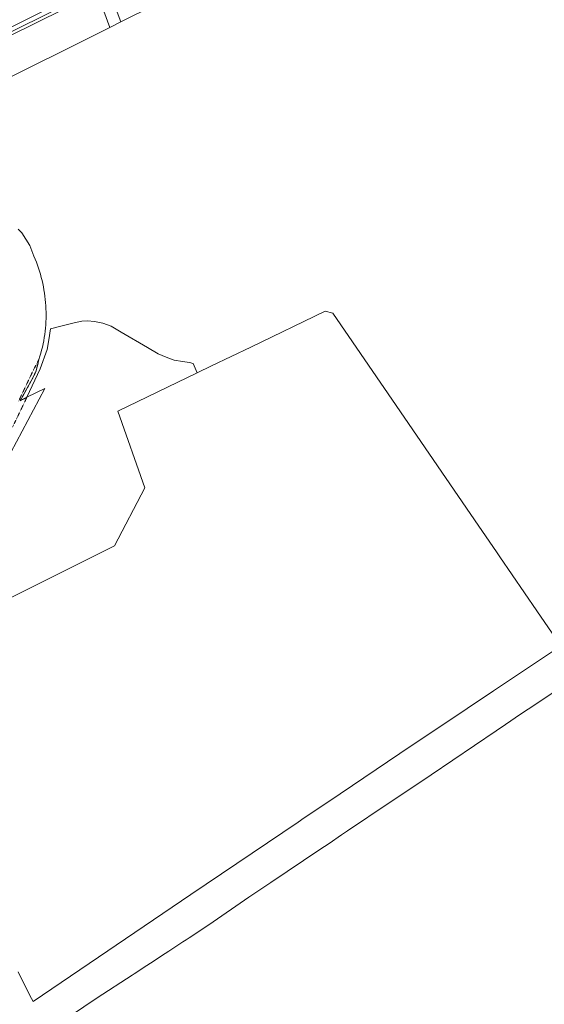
# Model space of a CAD drawing. Header units: millimetres. Extents: x -191 to 81095, y -508122 to 28741.
# Tile 250 of 255: x 6306 to 6603, y 10024 to 10580. Entities that reach past the tile are written whole.
import ezdxf

# ---------------------------------------------------------------- set-up
doc = ezdxf.new("R2010")
doc.units = ezdxf.units.MM
doc.linetypes.add('VE22-087 DB - VST Hervest-Dorsten ALK VA2736$0$1', pattern=[0])
doc.linetypes.add('VE22-087 DB - VST Hervest-Dorsten ALK VA2736$0$2', pattern=[0.16, 0.06, -0.1])
for name, color, linetype, lineweight in [('VE22-087 DB - VST Hervest-Dorsten ALK VA2736$0$AX_Bahnverkehr', 7, 'VE22-087 DB - VST Hervest-Dorsten ALK VA2736$0$1', 18), ('VE22-087 DB - VST Hervest-Dorsten ALK VA2736$0$AX_Flurstueck', 9, 'VE22-087 DB - VST Hervest-Dorsten ALK VA2736$0$1', 18), ('VE22-087 DB - VST Hervest-Dorsten ALK VA2736$0$AX_Gleis', 7, 'VE22-087 DB - VST Hervest-Dorsten ALK VA2736$0$1', 18), ('VE22-087 DB - VST Hervest-Dorsten ALK VA2736$0$AX_IndustrieUndGewerbeflaeche', 7, 'VE22-087 DB - VST Hervest-Dorsten ALK VA2736$0$1', 18), ('VE22-087 DB - VST Hervest-Dorsten ALK VA2736$0$AX_SportFreizeitUndErholungsflaeche', 7, 'VE22-087 DB - VST Hervest-Dorsten ALK VA2736$0$1', 18), ('VE22-087 DB - VST Hervest-Dorsten ALK VA2736$0$AX_Vegetationsmerkmal', 7, 'VE22-087 DB - VST Hervest-Dorsten ALK VA2736$0$1', 18), ('VE22-087 DB - VST Hervest-Dorsten ALK VA2736$0$AX_Wald', 7, 'VE22-087 DB - VST Hervest-Dorsten ALK VA2736$0$1', 18), ('VE22-087 DB - VST Hervest-Dorsten ALK VA2736$0$AX_WegPfadSteig', 7, 'VE22-087 DB - VST Hervest-Dorsten ALK VA2736$0$1', 18), ('VE22-087 DB - VST Hervest-Dorsten ALK VA2736$0$Flurgrenzen', 9, 'VE22-087 DB - VST Hervest-Dorsten ALK VA2736$0$1', 18)]:
    doc.layers.add(name, color=color, linetype=linetype, lineweight=lineweight)
doc.layers.add('XREF ALK Kataster', color=251, linetype='Continuous')

# ---------------------------------------------------------------- blocks, each defined once
blk = doc.blocks.new('VE22-087 DB - VST Hervest-Dorsten ALK VA2736')
at = {"layer": 'VE22-087 DB - VST Hervest-Dorsten ALK VA2736$0$AX_Bahnverkehr', "color": 253, "linetype": 'VE22-087 DB - VST Hervest-Dorsten ALK VA2736$0$1', "lineweight": 13, "ltscale": 0.5, "true_color": 0x999999}
for points in [[(5704.08, 10272.93, 0), (5764.98, 10303.13, 0), (5823.8, 10332.65, 0), (5880.4, 10360.88, 0), (5931.98, 10387.01, 0), (5998.87, 10419.75, 0), (6053.56, 10447.48, 0), (6110.7, 10475.4, 0), (6175.02, 10507.99, 0), (6240.5, 10541.23, 0), (6300.11, 10570.45, 0), (6362.42, 10601.38, 0), (6432.66, 10636.35, 0), (6519.22, 10679.74, 0), (6561.57, 10699.8, 0), (6577.15, 10707.29, 0), (6589.68, 10713.27, 0), (6588.84, 10715.44, 0), (6593.22, 10717.58, 0), (6594, 10715.93, 0), (6698.38, 10768.08, 0)], [(6762.78, 10805.33, 0), (6591.8, 10720.57, 0), (6592.59, 10718.91, 0), (6588.31, 10716.82, 0), (6587.69, 10718.44, 0), (6446.36, 10648.03, 0), (6266.61, 10558.37, 0), (6119.79, 10485.38, 0), (5916.87, 10384.32, 0), (5717.21, 10284.89, 0)], [(5717.21, 10284.89, 0), (5916.87, 10384.32, 0), (6119.79, 10485.38, 0), (6266.61, 10558.37, 0), (6446.36, 10648.03, 0)], [(6362.42, 10601.38, 0), (6300.11, 10570.45, 0), (6240.5, 10541.23, 0), (6175.02, 10507.99, 0), (6110.7, 10475.4, 0), (6053.56, 10447.48, 0), (5998.87, 10419.75, 0), (5931.98, 10387.01, 0), (5880.4, 10360.88, 0), (5823.8, 10332.65, 0), (5764.98, 10303.13, 0), (5704.08, 10272.93, 0)], [(5617.98, 10219.68, 0), (5927.69, 10373.86, 0), (5932.15, 10364.91, 0), (5977.09, 10387.28, 0), (6212.53, 10504.48, 0), (6216.54, 10506.48, 0), (6220.87, 10508.63, 0), (6266.33, 10531.26, 0), (6266.78, 10530.39, 0), (6287.32, 10540.67, 0), (6357.33, 10575.42, 0), (6363.48, 10578.62, 0), (6479.01, 10636.14, 0)]]:
    blk.add_polyline3d(points, dxfattribs=at)
at = {"layer": 'VE22-087 DB - VST Hervest-Dorsten ALK VA2736$0$AX_Flurstueck', "linetype": 'VE22-087 DB - VST Hervest-Dorsten ALK VA2736$0$1', "lineweight": 13, "ltscale": 0.5}
for points in [[(5617.98, 10219.68, 0), (5927.69, 10373.86, 0), (5932.15, 10364.91, 0), (5977.09, 10387.28, 0), (6212.53, 10504.48, 0), (6216.54, 10506.48, 0), (6220.87, 10508.63, 0), (6266.33, 10531.26, 0), (6266.78, 10530.39, 0), (6287.32, 10540.67, 0), (6357.33, 10575.42, 0), (6351.8, 10590.29, 0)], [(6358.08, 10593.33, 0), (6363.48, 10578.62, 0), (6479.01, 10636.14, 0)]]:
    blk.add_polyline3d(points, dxfattribs=at)
at = {"layer": 'VE22-087 DB - VST Hervest-Dorsten ALK VA2736$0$AX_Gleis', "color": 7, "linetype": 'VE22-087 DB - VST Hervest-Dorsten ALK VA2736$0$1', "lineweight": 13, "ltscale": 0.5}
blk.add_polyline3d([(5609.03, 10228.62, 0), (5646.54, 10247.11, 0), (5717.2, 10282.37, 0), (5769.35, 10308.13, 0), (5821.85, 10334.2, 0), (5869.16, 10357.79, 0), (5925.22, 10385.7, 0), (5980.64, 10413.24, 0), (6068.21, 10456.95, 0), (6128.25, 10487.01, 0), (6184.47, 10514.87, 0), (6236.01, 10540.56, 0), (6298.82, 10571.75, 0), (6354.59, 10599.6, 0), (6420.98, 10632.52, 0), (6473.11, 10658.69, 0), (6528.05, 10686.08, 0), (6603.44, 10723.58, 0), (6652.83, 10748.17, 0), (6707.15, 10775.36, 0), (6764.32, 10803.71, 0)], dxfattribs=at)
at = {"layer": 'VE22-087 DB - VST Hervest-Dorsten ALK VA2736$0$AX_IndustrieUndGewerbeflaeche', "color": 253, "linetype": 'VE22-087 DB - VST Hervest-Dorsten ALK VA2736$0$1', "lineweight": 13, "ltscale": 0.5, "true_color": 0x999999}
for points in [[(6305.51, 10041.94, 0), (6312.17, 10028.56, 0), (6313.89, 10025.1, 0), (6402.89, 10085.63, 0), (6463.56, 10126.52, 0), (6467.02, 10128.85, 0), (6480.86, 10138.18, 0), (6527.32, 10169.49, 0), (6549.22, 10184.12, 0), (6559.02, 10190.69, 0), (6573.95, 10200.7, 0), (6607.7, 10223.31, 0)], [(6609.01, 10230.25, 0), (6598.32, 10245.86, 0), (6577.44, 10276.36, 0), (6575.48, 10279.22, 0), (6565.57, 10293.7, 0), (6518.93, 10361.82, 0), (6483.16, 10414.04, 0), (6478.78, 10415.21, 0), (6436.8, 10394.78, 0), (6414.73, 10384.35, 0), (6406.48, 10380.35, 0), (6361.83, 10358.72, 0), (6376.95, 10315.3, 0), (6359.89, 10282.59, 0), (6284.45, 10244.99, 0)]]:
    blk.add_polyline3d(points, dxfattribs=at)
at = {"layer": 'VE22-087 DB - VST Hervest-Dorsten ALK VA2736$0$AX_SportFreizeitUndErholungsflaeche', "color": 253, "linetype": 'VE22-087 DB - VST Hervest-Dorsten ALK VA2736$0$1', "lineweight": 13, "ltscale": 0.5, "true_color": 0x999999}
blk.add_polyline3d([(6301.31, 10335.38, 0), (6320.56, 10371.54, 0), (6310.43, 10366.49, 0), (6306.64, 10364.6, 0), (6313.77, 10377.46, 0), (6315.62, 10381.41, 0), (6317.23, 10387.94, 0), (6317.77, 10389.66, 0), (6318.27, 10391.4, 0), (6318.74, 10393.14, 0), (6319.16, 10394.9, 0), (6319.55, 10396.66, 0), (6319.89, 10398.43, 0), (6320.2, 10400.21, 0), (6320.47, 10402, 0), (6320.7, 10403.79, 0), (6320.89, 10405.59, 0), (6321.04, 10407.39, 0), (6321.15, 10409.19, 0), (6321.22, 10411, 0), (6321.25, 10412.8, 0), (6321.24, 10414.61, 0), (6321.19, 10416.41, 0), (6321.1, 10418.22, 0), (6320.98, 10420.02, 0), (6320.81, 10421.82, 0), (6320.6, 10423.61, 0), (6320.35, 10425.4, 0), (6320.07, 10427.19, 0), (6319.74, 10428.96, 0), (6319.38, 10430.73, 0), (6318.97, 10432.49, 0), (6318.53, 10434.24, 0), (6318.05, 10435.99, 0), (6317.53, 10437.72, 0), (6316.98, 10439.43, 0), (6316.38, 10441.14, 0), (6315.75, 10442.83, 0), (6315.08, 10444.51, 0), (6314.37, 10446.17, 0), (6312.06, 10452.33, 0), (6307.59, 10459.5, 0), (6305.57, 10461.57, 0)], dxfattribs=at)
at = {"layer": 'VE22-087 DB - VST Hervest-Dorsten ALK VA2736$0$AX_Vegetationsmerkmal', "color": 7, "linetype": 'VE22-087 DB - VST Hervest-Dorsten ALK VA2736$0$1', "lineweight": 13, "ltscale": 0.5}
for points in [[(6362.42, 10601.38, 0), (6300.11, 10570.45, 0)], [(6287.32, 10540.67, 0), (6357.33, 10575.42, 0), (6363.48, 10578.62, 0), (6479.01, 10636.14, 0)], [(5717.21, 10284.89, 0), (5916.87, 10384.32, 0), (6119.79, 10485.38, 0), (6266.61, 10558.37, 0), (6446.36, 10648.03, 0)]]:
    blk.add_polyline3d(points, dxfattribs=at)
at = {"layer": 'VE22-087 DB - VST Hervest-Dorsten ALK VA2736$0$AX_Wald', "color": 3, "linetype": 'VE22-087 DB - VST Hervest-Dorsten ALK VA2736$0$1', "lineweight": 13, "ltscale": 0.5, "true_color": 0x00ff00}
blk.add_polyline3d([(6284.45, 10244.99, 0), (6359.89, 10282.59, 0), (6376.95, 10315.3, 0), (6361.83, 10358.72, 0), (6406.48, 10380.35, 0), (6404.26, 10385.65, 0), (6402.13, 10386.12, 0), (6398.31, 10386.64, 0), (6393.66, 10387.57, 0), (6389, 10389.25, 0), (6384.52, 10391.13, 0), (6378.56, 10394.64, 0), (6363.59, 10403.37, 0), (6358, 10406.71, 0), (6353.28, 10408.32, 0), (6348.64, 10409.32, 0), (6344.7, 10409.64, 0), (6341.46, 10409.43, 0), (6337.05, 10408.62, 0), (6330.3, 10406.87, 0), (6323.7, 10405.16, 0), (6322.87, 10398.9, 0), (6321.9, 10393.46, 0), (6317.99, 10382.68, 0), (6310.43, 10366.49, 0), (6320.56, 10371.54, 0), (6301.31, 10335.38, 0)], dxfattribs=at)
at = {"layer": 'VE22-087 DB - VST Hervest-Dorsten ALK VA2736$0$AX_WegPfadSteig', "color": 7, "linetype": 'VE22-087 DB - VST Hervest-Dorsten ALK VA2736$0$2', "lineweight": 13, "ltscale": 0.5}
blk.add_polyline3d([(6302.38, 10349.8, 0), (6310.43, 10366.49, 0), (6306.64, 10364.6, 0), (6313.77, 10377.46, 0), (6315.62, 10381.41, 0), (6317.23, 10387.94, 0), (6314.43, 10382.6, 0), (6305.62, 10364.09, 0)], dxfattribs=at)
at = {"layer": 'VE22-087 DB - VST Hervest-Dorsten ALK VA2736$0$Flurgrenzen', "ltscale": 0.5}
blk.add_polyline3d([(6327.43, 10011.95, 0), (6350.17, 10027.11, 0), (6369.77, 10039.97, 0), (6371.02, 10040.79, 0), (6378.07, 10045.42, 0), (6382.22, 10048.14, 0), (6386.37, 10050.86, 0), (6390.51, 10053.58, 0), (6398.4, 10058.75, 0), (6400.25, 10059.97, 0), (6402.03, 10061.14, 0), (6413.23, 10068.49, 0), (6435.78, 10083.99, 0), (6436.89, 10084.73, 0), (6443.05, 10088.87, 0), (6448.15, 10092.31, 0), (6475.89, 10110.98, 0), (6481.07, 10114.47, 0), (6488.06, 10119.19, 0), (6491.49, 10121.51, 0), (6514.99, 10137.3, 0), (6522.66, 10142.46, 0), (6538.73, 10153.25, 0), (6575.39, 10178.11, 0), (6580.57, 10181.6, 0), (6589.13, 10187.37, 0), (6593.5, 10190.32, 0), (6601.1, 10195.46, 0), (6640.32, 10222.02, 0)], dxfattribs=at)

msp = doc.modelspace()

# ---------------------------------------------------------------- block references
at = {"layer": 'XREF ALK Kataster', "color": 251}
msp.add_blockref('VE22-087 DB - VST Hervest-Dorsten ALK VA2736', (0, 0), dxfattribs=at)

doc.saveas('drawing.dxf')
